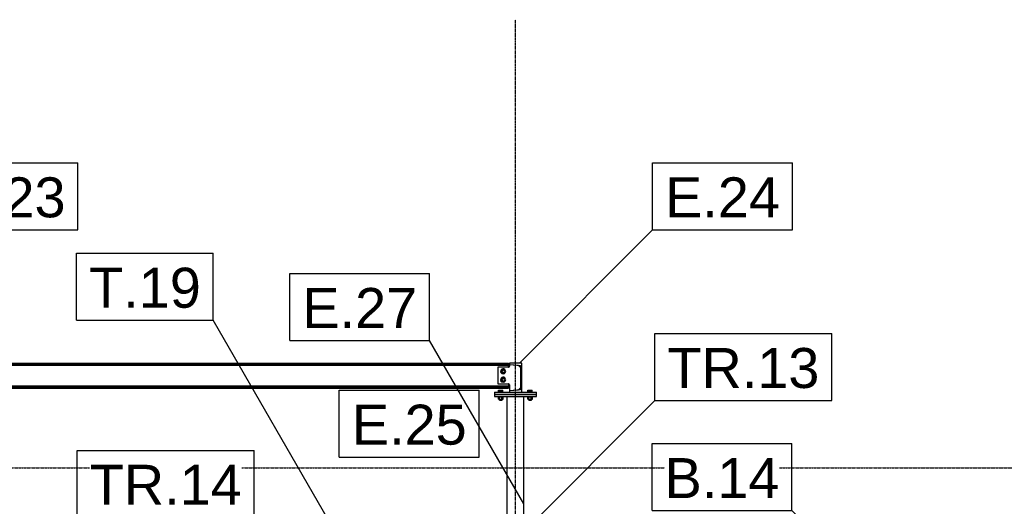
# Model space of a CAD drawing. Header units: millimetres. Extents: x 0 to 50000, y 0 to 29700.
# Tile 12 of 27: x 9253 to 13960, y 20875 to 23200. Entities that reach past the tile are written whole.
import ezdxf

# ---------------------------------------------------------------- set-up
doc = ezdxf.new("R2010")
doc.units = ezdxf.units.MM
doc.linetypes.add('DXK_LINE_DOT3', pattern=[5.9187, 2.979, -0.9799, 0.9799, -0.9799])
for name, color, linetype in [('TS_INNE_OBIEKTY', 7, 'Continuous'), ('TS_LINIE_WIDOCZNE', 7, 'Continuous'), ('TS_OPISY', 7, 'Continuous'), ('TS_OPISY_LINIE', 7, 'Continuous'), ('TS_OPISY_RAMKA', 7, 'Continuous'), ('TS_WYPELNIENIE', 7, 'Continuous')]:
    doc.layers.add(name, color=color, linetype=linetype)
doc.styles.add('Arial', font='ARIAL.TTF', dxfattribs={"height": 0.2})

# ---------------------------------------------------------------- blocks, each defined once
blk = doc.blocks.new('Part-305655447-3386 - 2968')
at = {"layer": 'TS_LINIE_WIDOCZNE', "color": 1, "linetype": 'Continuous'}
for p, q in [((11723.1, 21409.6), (11523.1, 21409.6)), ((11523.1, 21409.6), (11523.1, 21399.6)), ((11523.1, 21399.6), (11723.1, 21399.6)), ((11723.1, 21399.6), (11723.1, 21409.6))]:
    blk.add_line(p, q, dxfattribs=at)
blk = doc.blocks.new('Part-305655447-3346 - 2968')
at = {"layer": 'TS_LINIE_WIDOCZNE', "color": 1, "linetype": 'Continuous'}
for p, q in [((11589.3, 21539.6), (11539.3, 21539.6)), ((11539.3, 21539.6), (11539.3, 21459.6)), ((11589.3, 21539.6), (11590.9, 21539.8)), ((11590.9, 21539.8), (11592.3, 21540.5)), ((11592.3, 21540.5), (11593.4, 21541.6)), ((11593.4, 21541.6), (11594.1, 21543)), ((11594.1, 21543), (11594.3, 21544.6)), ((11637.3, 21547.5), (11594.3, 21551)), ((11594.3, 21551), (11594.3, 21544.6)), ((11647.3, 21537.5), (11637.3, 21547.5)), ((11539.3, 21459.6), (11589.3, 21459.6)), ((11590.9, 21459.3), (11589.3, 21459.6)), ((11592.3, 21458.6), (11590.9, 21459.3)), ((11593.4, 21457.5), (11592.3, 21458.6)), ((11594.1, 21456.1), (11593.4, 21457.5)), ((11594.3, 21454.6), (11594.1, 21456.1)), ((11594.3, 21454.6), (11594.3, 21428.2)), ((11594.3, 21428.2), (11637.3, 21431.6)), ((11637.3, 21431.6), (11647.3, 21441.6))]:
    blk.add_line(p, q, dxfattribs=at)
blk = doc.blocks.new('Part-305655447-3339 - 2968')
at = {"layer": 'TS_WYPELNIENIE', "linetype": 'Continuous'}
h = blk.add_hatch(dxfattribs=at)
h.set_pattern_fill('', color=256, scale=70, style=0, pattern_type=0)
h.set_pattern_definition([(45, (11594.35, 21559.56), (-157.15, 157.15), [])])
h.paths.add_polyline_path([(11654.3, 21559.6), (11594.3, 21559.6), (11594.3, 21552), (11647.3, 21547.7), (11647.3, 21431.4), (11594.3, 21427.2), (11594.3, 21419.6), (11654.3, 21419.6)])
at = {"layer": 'TS_INNE_OBIEKTY', "color": 1, "linetype": 'Continuous'}
for p, q in [((11594.3, 21559.6), (11594.3, 21552)), ((11654.3, 21559.6), (11594.3, 21559.6)), ((11654.3, 21419.6), (11654.3, 21559.6)), ((11594.3, 21552), (11647.3, 21547.7)), ((11647.3, 21547.7), (11647.3, 21431.4)), ((11647.3, 21431.4), (11594.3, 21427.2)), ((11594.3, 21427.2), (11594.3, 21419.6)), ((11594.3, 21419.6), (11654.3, 21419.6))]:
    blk.add_line(p, q, dxfattribs=at)
blk = doc.blocks.new('Part-305655447-3341 - 2968')
at = {"layer": 'TS_LINIE_WIDOCZNE', "color": 1, "linetype": 'Continuous'}
for p, q in [((8280, 21559.6), (8280, 21539.6)), ((8280, 21559.6), (11589.3, 21559.6)), ((11589.3, 21540.3), (11589.3, 21559.6)), ((8280, 21552.8), (11589.3, 21552.8)), ((8280, 21548.9), (11589.3, 21548.9)), ((11589.3, 21539.6), (11589.3, 21540.3)), ((8280, 21459.6), (8280, 21439.6)), ((8280, 21450.2), (11589.3, 21450.2)), ((8280, 21446.4), (11589.3, 21446.4)), ((8280, 21439.6), (11589.3, 21439.6)), ((11589.3, 21459.6), (11589.3, 21439.6))]:
    blk.add_line(p, q, dxfattribs=at)
blk = doc.blocks.new('Bolt-305655447-3347 - 2968')
at = {"layer": 'TS_INNE_OBIEKTY', "color": 1, "linetype": 'Continuous'}
for p, q in [((11558.9, 21529.1), (11553.4, 21519.6)), ((11553.4, 21519.6), (11558.9, 21510.1)), ((11569.8, 21529.1), (11558.9, 21529.1)), ((11558.9, 21510.1), (11569.8, 21510.1)), ((11575.3, 21519.6), (11569.8, 21529.1)), ((11569.8, 21510.1), (11575.3, 21519.6)), ((11558.9, 21489.1), (11553.4, 21479.6)), ((11553.4, 21479.6), (11558.9, 21470.1)), ((11569.8, 21489.1), (11558.9, 21489.1)), ((11558.9, 21470.1), (11569.8, 21470.1)), ((11575.3, 21479.6), (11569.8, 21489.1)), ((11569.8, 21470.1), (11575.3, 21479.6))]:
    blk.add_line(p, q, dxfattribs=at)
for centre, radius, start, end in [((11564.3, 21519.6), 12, 30, 210), ((11564.3, 21519.6), 12, 210, 30), ((11564.3, 21519.6), 6, 30, 210), ((11564.3, 21519.6), 6, 210, 30), ((11564.3, 21479.6), 12, 30, 210), ((11564.3, 21479.6), 12, 210, 30), ((11564.3, 21479.6), 6, 30, 210), ((11564.3, 21479.6), 6, 210, 30)]:
    blk.add_arc(centre, radius, start, end, dxfattribs=at)
blk = doc.blocks.new('Part-305655447-3383 - 2968')
at = {"layer": 'TS_LINIE_WIDOCZNE', "color": 1, "linetype": 'Continuous'}
for p, q in [((11583.1, 20758.5), (11583.1, 21399.6)), ((11663.1, 20760.1), (11663.1, 21399.6))]:
    blk.add_line(p, q, dxfattribs=at)
blk = doc.blocks.new('Part-305655447-3385 - 2968')
at = {"layer": 'TS_LINIE_WIDOCZNE', "color": 1, "linetype": 'Continuous'}
for p, q in [((11523.1, 21419.6), (11594.3, 21419.6)), ((11523.1, 21419.6), (11523.1, 21409.6)), ((11654.3, 21419.6), (11723.1, 21419.6)), ((11723.1, 21409.6), (11723.1, 21419.6)), ((11523.1, 21409.6), (11723.1, 21409.6))]:
    blk.add_line(p, q, dxfattribs=at)
blk = doc.blocks.new('Bolt-305655447-3387 - 2968')
at = {"layer": 'TS_INNE_OBIEKTY', "color": 1, "linetype": 'Continuous'}
for p, q in [((11565.1, 21422.1), (11541.1, 21422.1)), ((11541.1, 21419.6), (11541.1, 21422.1)), ((11542.7, 21422.1), (11542.7, 21429.6)), ((11542.7, 21429.6), (11563.5, 21429.6)), ((11547.9, 21422.1), (11547.9, 21429.6)), ((11558.3, 21422.1), (11558.3, 21429.6)), ((11563.5, 21422.1), (11563.5, 21429.6)), ((11565.1, 21419.6), (11565.1, 21422.1)), ((11705.1, 21422.1), (11681.1, 21422.1)), ((11681.1, 21419.6), (11681.1, 21422.1)), ((11682.7, 21422.1), (11682.7, 21429.6)), ((11682.7, 21429.6), (11703.5, 21429.6)), ((11687.9, 21422.1), (11687.9, 21429.6)), ((11698.3, 21422.1), (11698.3, 21429.6)), ((11703.5, 21422.1), (11703.5, 21429.6)), ((11705.1, 21419.6), (11705.1, 21422.1)), ((11541.1, 21397.1), (11541.1, 21399.6)), ((11565.1, 21397.1), (11541.1, 21397.1)), ((11542.1, 21387.1), (11542.1, 21397.1)), ((11542.1, 21387.1), (11564.1, 21387.1)), ((11547.1, 21382.1), (11547.1, 21387.1)), ((11547.1, 21382.1), (11547.9, 21382.1)), ((11547.6, 21387.1), (11547.6, 21397.1)), ((11547.9, 21382.1), (11559.1, 21382.1)), ((11558.6, 21387.1), (11558.6, 21397.1)), ((11559.1, 21382.1), (11559.1, 21387.1)), ((11564.1, 21387.1), (11564.1, 21397.1)), ((11565.1, 21397.1), (11565.1, 21399.6)), ((11681.1, 21397.1), (11681.1, 21399.6)), ((11705.1, 21397.1), (11681.1, 21397.1)), ((11682.1, 21387.1), (11682.1, 21397.1)), ((11682.1, 21387.1), (11704.1, 21387.1)), ((11687.1, 21382.1), (11687.1, 21387.1)), ((11687.1, 21382.1), (11687.9, 21382.1)), ((11687.6, 21387.1), (11687.6, 21397.1)), ((11687.9, 21382.1), (11699.1, 21382.1)), ((11698.6, 21387.1), (11698.6, 21397.1)), ((11699.1, 21382.1), (11699.1, 21387.1)), ((11704.1, 21387.1), (11704.1, 21397.1)), ((11705.1, 21397.1), (11705.1, 21399.6))]:
    blk.add_line(p, q, dxfattribs=at)
blk = doc.blocks.new('GridLine-305655447-3936 - 2968')
at = {"layer": 'TS_INNE_OBIEKTY', "color": 4, "linetype": 'DXK_LINE_DOT3'}
blk.add_line((11623.1, 13659.6), (11623.1, 23199.6), dxfattribs=at)
blk = doc.blocks.new('GridLine-305655447-3944 - 2968')
at = {"layer": 'TS_INNE_OBIEKTY', "color": 4, "linetype": 'DXK_LINE_DOT3'}
blk.add_line((2322.7, 21059.6), (31425.1, 21059.6), dxfattribs=at)
blk = doc.blocks.new('Mark-305655447-5143 - 2968')
at = {"layer": 'TS_OPISY_LINIE', "linetype": 'Continuous'}
blk.add_line((10828.8, 20637.9), (10178.8, 21763.7), dxfattribs=at)
at = {"layer": 'TS_OPISY_RAMKA', "linetype": 'Continuous'}
for p, q in [((9525.4, 22083.7), (10178.8, 22083.7)), ((9525.4, 21763.7), (9525.4, 22083.7)), ((10178.8, 21763.7), (10178.8, 22083.7)), ((9525.4, 21763.7), (10178.8, 21763.7))]:
    blk.add_line(p, q, dxfattribs=at)
blk.add_wipeout([(10118.8, 21823.7), (10118.8, 22023.7), (9585.4, 22023.7), (9585.4, 21823.7)]).dxf.layer = 'TS_OPISY_LINIE'
blk.add_wipeout([(10118.8, 21823.7), (10118.8, 22023.7), (9585.4, 22023.7), (9585.4, 21823.7)]).dxf.layer = 'TS_OPISY_LINIE'
at = {"layer": 'TS_OPISY', "style": 'Arial'}
blk.add_text('T.19', height=191.02, dxfattribs=at).set_placement((9585.4, 21823.7))
blk = doc.blocks.new('Mark-305655447-5146 - 2968')
at = {"layer": 'TS_OPISY_LINIE', "linetype": 'Continuous'}
blk.add_line((11642.1, 21559.1), (12278.4, 22195.5), dxfattribs=at)
at = {"layer": 'TS_OPISY_RAMKA', "linetype": 'Continuous'}
for p, q in [((12278.4, 22515.5), (12946.7, 22515.5)), ((12278.4, 22195.5), (12278.4, 22515.5)), ((12946.7, 22195.5), (12946.7, 22515.5)), ((12278.4, 22195.5), (12946.7, 22195.5))]:
    blk.add_line(p, q, dxfattribs=at)
blk.add_wipeout([(12886.7, 22255.5), (12886.7, 22455.5), (12338.4, 22455.5), (12338.4, 22255.5)]).dxf.layer = 'TS_OPISY_LINIE'
blk.add_wipeout([(12886.7, 22255.5), (12886.7, 22455.5), (12338.4, 22455.5), (12338.4, 22255.5)]).dxf.layer = 'TS_OPISY_LINIE'
at = {"layer": 'TS_OPISY', "style": 'Arial'}
blk.add_text('E.24', height=191.02, dxfattribs=at).set_placement((12338.4, 22255.5))
blk = doc.blocks.new('Mark-305655447-5134 - 2968')
at = {"layer": 'TS_OPISY_LINIE', "linetype": 'Continuous'}
blk.add_line((11646.8, 19549.6), (10374, 20822.4), dxfattribs=at)
at = {"layer": 'TS_OPISY_RAMKA', "linetype": 'Continuous'}
for p, q in [((9528.1, 21142.4), (10374, 21142.4)), ((9528.1, 20822.4), (9528.1, 21142.4)), ((10374, 20822.4), (10374, 21142.4)), ((9528.1, 20822.4), (10374, 20822.4))]:
    blk.add_line(p, q, dxfattribs=at)
blk.add_wipeout([(10314, 20882.4), (10314, 21082.4), (9588.1, 21082.4), (9588.1, 20882.4)]).dxf.layer = 'TS_OPISY_LINIE'
blk.add_wipeout([(10314, 20882.4), (10314, 21082.4), (9588.1, 21082.4), (9588.1, 20882.4)]).dxf.layer = 'TS_OPISY_LINIE'
at = {"layer": 'TS_OPISY', "style": 'Arial'}
blk.add_text('TR.14', height=191.02, dxfattribs=at).set_placement((9588.1, 20882.4))
blk = doc.blocks.new('Mark-305655447-5135 - 2968')
at = {"layer": 'TS_OPISY_LINIE', "linetype": 'Continuous'}
blk.add_line((11652.8, 20743.8), (12289.2, 21380.2), dxfattribs=at)
at = {"layer": 'TS_OPISY_RAMKA', "linetype": 'Continuous'}
for p, q in [((12289.2, 21700.2), (13135.2, 21700.2)), ((12289.2, 21380.2), (12289.2, 21700.2)), ((13135.2, 21380.2), (13135.2, 21700.2)), ((12289.2, 21380.2), (13135.2, 21380.2))]:
    blk.add_line(p, q, dxfattribs=at)
blk.add_wipeout([(13075.2, 21440.2), (13075.2, 21640.2), (12349.2, 21640.2), (12349.2, 21440.2)]).dxf.layer = 'TS_OPISY_LINIE'
blk.add_wipeout([(13075.2, 21440.2), (13075.2, 21640.2), (12349.2, 21640.2), (12349.2, 21440.2)]).dxf.layer = 'TS_OPISY_LINIE'
at = {"layer": 'TS_OPISY', "style": 'Arial'}
blk.add_text('TR.13', height=191.02, dxfattribs=at).set_placement((12349.2, 21440.2))
blk = doc.blocks.new('Mark-305655447-5147 - 2968')
at = {"layer": 'TS_OPISY_LINIE', "linetype": 'Continuous'}
blk.add_line((8227.3, 21559.1), (8863.7, 22195.5), dxfattribs=at)
at = {"layer": 'TS_OPISY_RAMKA', "linetype": 'Continuous'}
for p, q in [((8863.7, 22515.5), (9532, 22515.5)), ((8863.7, 22195.5), (8863.7, 22515.5)), ((9532, 22195.5), (9532, 22515.5)), ((8863.7, 22195.5), (9532, 22195.5))]:
    blk.add_line(p, q, dxfattribs=at)
blk.add_wipeout([(9472, 22255.5), (9472, 22455.5), (8923.7, 22455.5), (8923.7, 22255.5)]).dxf.layer = 'TS_OPISY_LINIE'
blk.add_wipeout([(9472, 22255.5), (9472, 22455.5), (8923.7, 22455.5), (8923.7, 22255.5)]).dxf.layer = 'TS_OPISY_LINIE'
at = {"layer": 'TS_OPISY', "style": 'Arial'}
blk.add_text('E.23', height=191.02, dxfattribs=at).set_placement((8923.7, 22255.5))
blk = doc.blocks.new('Mark-305655447-5148 - 2968')
at = {"layer": 'TS_OPISY_RAMKA', "linetype": 'Continuous'}
for p, q in [((10781.1, 21429.6), (11449.3, 21429.6)), ((10781.1, 21109.6), (10781.1, 21429.6)), ((11449.3, 21109.6), (11449.3, 21429.6)), ((10781.1, 21109.6), (11449.3, 21109.6))]:
    blk.add_line(p, q, dxfattribs=at)
blk.add_wipeout([(11389.3, 21169.6), (11389.3, 21369.6), (10841.1, 21369.6), (10841.1, 21169.6)]).dxf.layer = 'TS_OPISY_LINIE'
blk.add_wipeout([(11389.3, 21169.6), (11389.3, 21369.6), (10841.1, 21369.6), (10841.1, 21169.6)]).dxf.layer = 'TS_OPISY_LINIE'
at = {"layer": 'TS_OPISY', "style": 'Arial'}
blk.add_text('E.25', height=191.02, dxfattribs=at).set_placement((10841.1, 21169.6))
blk = doc.blocks.new('Mark-305655447-5163 - 2968')
at = {"layer": 'TS_OPISY_LINIE', "linetype": 'Continuous'}
blk.add_line((14216.9, 19581.6), (12944.1, 20854.3), dxfattribs=at)
at = {"layer": 'TS_OPISY_RAMKA', "linetype": 'Continuous'}
for p, q in [((12275.9, 21174.3), (12944.1, 21174.3)), ((12275.9, 20854.3), (12275.9, 21174.3)), ((12944.1, 20854.3), (12944.1, 21174.3)), ((12275.9, 20854.3), (12944.1, 20854.3))]:
    blk.add_line(p, q, dxfattribs=at)
blk.add_wipeout([(12884.1, 20914.3), (12884.1, 21114.3), (12335.9, 21114.3), (12335.9, 20914.3)]).dxf.layer = 'TS_OPISY_LINIE'
blk.add_wipeout([(12884.1, 20914.3), (12884.1, 21114.3), (12335.9, 21114.3), (12335.9, 20914.3)]).dxf.layer = 'TS_OPISY_LINIE'
at = {"layer": 'TS_OPISY', "style": 'Arial'}
blk.add_text('B.14', height=191.02, dxfattribs=at).set_placement((12335.9, 20914.3))
blk = doc.blocks.new('Mark-305655447-5153 - 2968')
at = {"layer": 'TS_OPISY_LINIE', "linetype": 'Continuous'}
blk.add_line((11662.6, 20887.5), (11212.6, 21666.9), dxfattribs=at)
at = {"layer": 'TS_OPISY_RAMKA', "linetype": 'Continuous'}
for p, q in [((10544.4, 21986.9), (11212.6, 21986.9)), ((10544.4, 21666.9), (10544.4, 21986.9)), ((11212.6, 21666.9), (11212.6, 21986.9)), ((10544.4, 21666.9), (11212.6, 21666.9))]:
    blk.add_line(p, q, dxfattribs=at)
blk.add_wipeout([(11152.6, 21726.9), (11152.6, 21926.9), (10604.4, 21926.9), (10604.4, 21726.9)]).dxf.layer = 'TS_OPISY_LINIE'
blk.add_wipeout([(11152.6, 21726.9), (11152.6, 21926.9), (10604.4, 21926.9), (10604.4, 21726.9)]).dxf.layer = 'TS_OPISY_LINIE'
at = {"layer": 'TS_OPISY', "style": 'Arial'}
blk.add_text('E.27', height=191.02, dxfattribs=at).set_placement((10604.4, 21726.9))

msp = doc.modelspace()

# ---------------------------------------------------------------- block references
for name in ['GridLine-305655447-3936 - 2968', 'Part-305655447-3341 - 2968', 'Part-305655447-3339 - 2968', 'Part-305655447-3346 - 2968', 'Bolt-305655447-3347 - 2968', 'Part-305655447-3385 - 2968', 'Bolt-305655447-3387 - 2968', 'Part-305655447-3386 - 2968', 'Part-305655447-3383 - 2968', 'GridLine-305655447-3944 - 2968']:
    msp.add_blockref(name, (0, 0))

# ---------------------------------------------------------------- next in the draw order: block references
for name in ['Mark-305655447-5146 - 2968', 'Mark-305655447-5143 - 2968']:
    msp.add_blockref(name, (0, 0))

# ---------------------------------------------------------------- next in the draw order: block references
for name in ['Mark-305655447-5147 - 2968', 'Mark-305655447-5134 - 2968']:
    msp.add_blockref(name, (0, 0))

# ---------------------------------------------------------------- next in the draw order: block references
for name in ['Mark-305655447-5135 - 2968', 'Mark-305655447-5148 - 2968']:
    msp.add_blockref(name, (0, 0))

# ---------------------------------------------------------------- next in the draw order: block references
for name in ['Mark-305655447-5153 - 2968', 'Mark-305655447-5163 - 2968']:
    msp.add_blockref(name, (0, 0))

doc.saveas('drawing.dxf')
